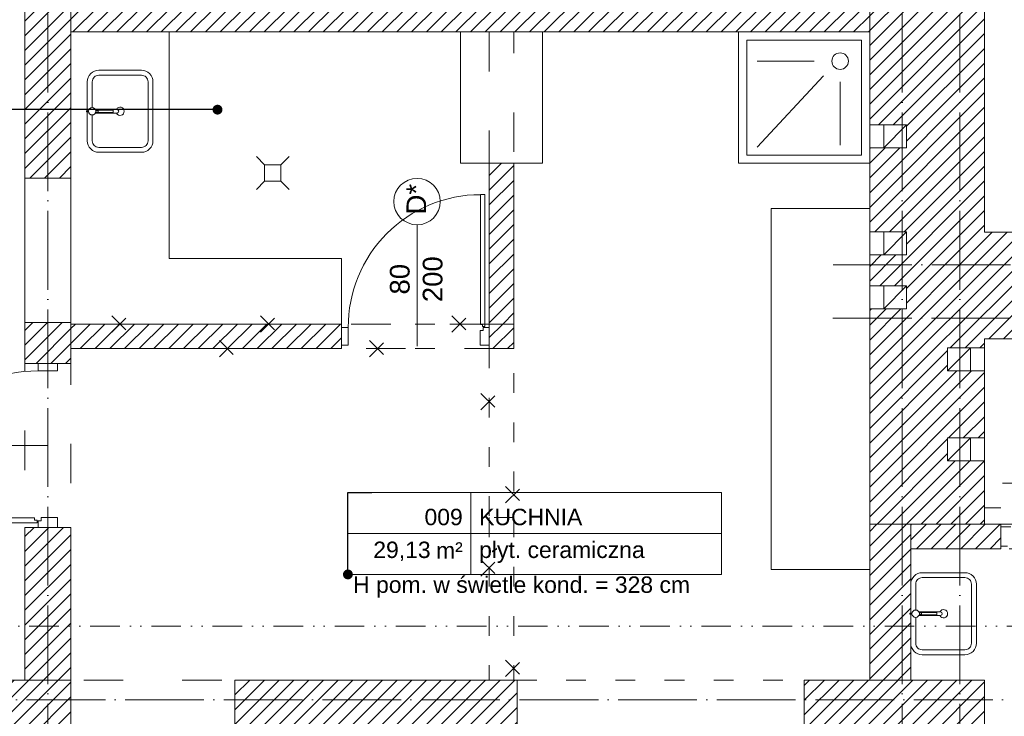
# Model space of a CAD drawing. Header units: millimetres. Extents: x 6506 to 39690, y 4581 to 25261.
# Tile 13 of 27: x 14772 to 15372, y 18342 to 18766. Entities that reach past the tile are written whole.
import ezdxf
from ezdxf import colors
from ezdxf.entities.mleader import LeaderData, LeaderLine
from ezdxf.enums import TextEntityAlignment as Align
from ezdxf.math import Vec2, Vec3

# ---------------------------------------------------------------- set-up
doc = ezdxf.new("R2010")
doc.units = ezdxf.units.MM
for name, pattern in [('1KS_2KP-50', [37.05, 12, 6, -6.35, 0, -6.35, 0, -6.35]), ('ACAD_ISO03W100', [30, 12, -18]), ('ACAD_ISO04W100', [30, 24, -3, 0, -3]), ('DASHED', [19.05, 12.7, -6.35]), ('KRESKOWA', [0.4, 0.24, -0.16])]:
    doc.linetypes.add(name, pattern=pattern)
doc.layers.get('0').update_dxf_attribs({"color": 251, "lineweight": 5})
for name, color, linetype, lineweight in [('A_DZIAŁOWA_PROJEKTOWANE', 251, 'Continuous', 5), ('A_HATCH', 251, 'Continuous', 5), ('A_HATCH_PROJEKTOWANE', 251, 'Continuous', 5), ('A_KONST_ISTNIEJĄCE', 251, 'Continuous', 5), ('A_LINIA PRZEKROJOWA', 251, '1KS_2KP-50', 5), ('A_OPISY', 251, 'Continuous', 5), ('A_OSIE KONSTRUKCYJNE', 251, 'ACAD_ISO04W100', 5), ('A_WIDOK', 251, 'Continuous', 5), ('A_WIDOK 2PLAN', 251, 'Continuous', 5), ('A_WIDOK-NAD', 251, 'DASHED', 5), ('A_WYPOSAŻENIE', 251, 'Continuous', 5)]:
    doc.layers.add(name, color=color, linetype=linetype, lineweight=lineweight)
doc.layers.add('A_NIEWIDOCZNE  POMOCNICZE', color=251, linetype='ACAD_ISO03W100', lineweight=5, plot=False)
doc.styles.add('ARIAL', font='arial.ttf')
doc.styles.get("Standard").update_dxf_attribs({"font": 'arial.ttf'})
pattern_1 = [(45, (-1713.23, 355.087), (-4.490128, 4.490128), [])]

# ---------------------------------------------------------------- blocks, each defined once
blk = doc.blocks.new('FOTEL-K')
at = {"linetype": 'KRESKOWA', "ltscale": 5, "transparency": 33554687}
for p, q in [((-1.701, 11.602), (-11.602, -1.701)), ((11.602, 1.701), (-1.701, 11.602)), ((0.579, -9.418), (-0.579, 9.418)), ((-3.773, 2.198), (-3.469, -2.735)), ((3.475, 2.644), (3.778, -2.29)), ((-2.395, 1.565), (-2.217, 1.576)), ((-2.334, 0.57), (-2.395, 1.565)), ((-2.217, 1.576), (-2.16, 0.649)), ((11.602, 1.701), (1.701, -11.602)), ((2.185, 1.847), (2.007, 1.836)), ((2.007, 1.836), (2.064, 0.908)), ((2.246, 0.852), (2.185, 1.847)), ((2.533, 0.749), (2.85, -4.401)), ((9.418, 0.579), (-9.418, -0.579)), ((-2.29, -4.717), (-2.606, 0.433)), ((2.923, 0.336), (2.56, 0.314)), ((2.938, 0.09), (2.575, 0.068)), ((-2.579, -0.002), (-2.988, -0.027)), ((-2.564, -0.248), (-2.973, -0.273)), ((1.701, -11.602), (-11.602, -1.701)), ((-1.931, -6.611), (-2.025, -5.088)), ((-1.76, -6.6), (-1.853, -5.077)), ((2.447, -4.856), (-1.834, -5.12)), ((2.555, -6.335), (2.461, -4.812)), ((2.726, -6.325), (2.633, -4.801))]:
    blk.add_line(p, q, dxfattribs=at)
for points in [[(-2.923, -3.195), (-3.009, -3.201, -0.414214), (-3.145, -3.08), (-3.499, 2.671, -0.414214), (-3.378, 2.808), (-3.292, 2.813, -0.414214), (-3.155, 2.693), (-2.802, -3.059, -0.414214)], [(3.332, -2.811), (3.246, -2.816, -0.414214), (3.109, -2.695), (2.756, 3.056, -0.414214), (2.877, 3.192), (2.963, 3.198, -0.414214), (3.099, 3.077), (3.453, -2.674, -0.414214)], [(3.416, -5.587), (3.339, -5.592, -0.414214), (3.248, -5.512), (3.156, -4.014, -0.414214), (3.237, -3.923), (3.314, -3.918, -0.414214), (3.405, -3.999), (3.497, -5.496, -0.414214)], [(-2.706, -5.964), (-2.629, -5.959, 0.414214), (-2.549, -5.868), (-2.641, -4.37, 0.414214), (-2.732, -4.29), (-2.809, -4.295, 0.414214), (-2.89, -4.386), (-2.798, -5.883, 0.414214)]]:
    blk.add_lwpolyline(points, format="xyb", close=True, dxfattribs=at)
for points in [[(-1.85, -7.934), (-1.931, -6.611), (-0.046, -6.495), (0.035, -7.818)], [(2.808, -7.648), (2.726, -6.325), (0.841, -6.441), (0.922, -7.764)]]:
    blk.add_lwpolyline(points, close=True, dxfattribs=at)
blk.add_circle((0, 0), 8.291, dxfattribs=at)
for centre, radius, start, end in [((0.309, -5.033), 6.195, 68.95944, 118.0744), ((0.331, -5.388), 6.195, 68.95944, 118.0744), ((2.421, -4.427), 0.43, 273.51692, 3.51692), ((-1.86, -4.69), 0.43, 183.51692, 273.51692)]:
    blk.add_arc(centre, radius, start, end, dxfattribs=at)
blk = doc.blocks.new('um1')
at = {"layer": 'A_WYPOSAŻENIE'}
for points in [[(-2506.53, 3366.08), (-2506.53, 3367.35), (-2506.01, 3367.35), (-2506.01, 3366.08)], [(-2506.77, 3361.66), (-2506.77, 3360.3), (-2505.77, 3360.3), (-2505.77, 3361.66)]]:
    blk.add_lwpolyline(points, dxfattribs=at)
at = {"layer": 'A_WYPOSAŻENIE', "ltscale": 0.5}
for points in [[(-2506.53, 3366.84), (-2524.27, 3366.84, 0.414214), (-2531.27, 3359.84), (-2531.27, 3333.84, 0.414214), (-2524.27, 3326.84), (-2488.27, 3326.84, 0.414214), (-2481.27, 3333.84), (-2481.27, 3359.84, 0.414214), (-2488.27, 3366.84), (-2506.01, 3366.84)], [(-2508.52, 3363.84), (-2524.27, 3363.84, 0.414214), (-2528.27, 3359.84), (-2528.27, 3333.84, 0.414214), (-2524.27, 3329.84), (-2488.27, 3329.84, 0.414214), (-2484.27, 3333.84), (-2484.27, 3359.84, 0.414214), (-2488.27, 3363.84), (-2504.02, 3363.84)]]:
    blk.add_lwpolyline(points, format="xyb", dxfattribs=at)
at = {"layer": 'A_WYPOSAŻENIE'}
blk.add_lwpolyline([(-2507.42, 3361.92), (-2507.42, 3348.69, 0.869565), (-2505.12, 3348.69), (-2505.12, 3361.92)], format="xyb", dxfattribs=at)
blk.add_lwpolyline([(-2507.02, 3360.3), (-2505.52, 3360.3), (-2505.52, 3350.99), (-2507.02, 3350.99)], close=True, dxfattribs=at)
blk.add_circle((-2506.27, 3363.85), 2.25, dxfattribs=at)
at = {"layer": 'A_WYPOSAŻENIE', "ltscale": 0.5}
blk.add_arc((-2506.27, 3346.84), 2.5, 117.38711, 62.61289, dxfattribs=at)
blk = doc.blocks.new('*U19')
at = {"lineweight": 5}
for p, q in [((-75, -25), (-75, 25)), ((-75, 25), (0, 25)), ((0, 0), (0, 25)), ((0, 25), (152.71, 25)), ((152.71, 25), (152.71, -25)), ((-75, -25), (0, -25)), ((152.71, -25), (0, -25))]:
    blk.add_line(p, q, dxfattribs=at)
at = {"lineweight": 5, "ltscale": 18.5}
for p, q in [((0, 25), (0, -25)), ((-75, 0), (152.71, 0))]:
    blk.add_line(p, q, dxfattribs=at)
at = {"lineweight": 5, "ltscale": 18.5, "insert": (-5, -10.38), "char_height": 10, "attachment_point": 6, "style": 'ARIAL'}
blk.add_mtext('\\A1;m²', dxfattribs=at)
at = {"lineweight": 5, "style": 'ARIAL'}
blk.add_attdef('1NR', text='', height=10, dxfattribs=at).set_placement((-5, 5), align=Align.RIGHT)
blk.add_attdef('2POM', (5, 5), '', height=10, dxfattribs=at)
blk.add_attdef('4PL2', text='', height=10, dxfattribs=at).set_placement((-24.57, -5), align=Align.TOP_RIGHT)
blk.add_attdef('3POS', text='', height=10, dxfattribs=at).set_placement((5, -5), align=Align.TOP_LEFT)
blk = doc.blocks.new('_Dot')
at = {"color": 0, "linetype": 'ByBlock', "lineweight": -2}
blk.add_line((-0.5, 0), (-1, 0), dxfattribs=at)
at = {"color": 0, "linetype": 'ByBlock', "const_width": 0.5}
blk.add_lwpolyline([(-0.25, 0, 1), (0.25, 0, 1)], format="xyb", close=True, dxfattribs=at)
blk = doc.blocks.new('OSI')
at = {"layer": 'A_OSIE KONSTRUKCYJNE', "ltscale": 2}
for p, q in [((17829.03, 22227.01), (17829.03, 19966.92)), ((18349.85, 22227.01), (18349.85, 19966.92)), ((18384.92, 22227.01), (18384.92, 19966.92)), ((18307.7, 20992.12), (19027.17, 20992.12)), ((18307.6, 20959.62), (19027.17, 20959.62)), ((16013.11, 20727.12), (19027.17, 20727.12))]:
    blk.add_line(p, q, dxfattribs=at)
blk = doc.blocks.new('ROZBIÓRKI_DOM')
at = {"layer": 'A_OPISY', "color": 22, "linetype": 'ACAD_ISO03W100', "true_color": 0xe22908}
for p, q in [((19100.19, 7989.89), (19110.19, 7979.89)), ((19100.19, 7979.89), (19110.19, 7989.89)), ((19190.86, 7989.89), (19200.86, 7979.89)), ((19190.86, 7979.89), (19200.86, 7989.89)), ((19307.52, 7989.89), (19317.52, 7979.89)), ((19307.52, 7979.89), (19317.52, 7989.89)), ((19165.72, 7974.89), (19175.72, 7964.89)), ((19165.72, 7964.89), (19175.72, 7974.89)), ((19257.23, 7974.89), (19267.23, 7964.89)), ((19257.23, 7964.89), (19267.23, 7974.89)), ((19325.15, 7942.59), (19335.15, 7932.59)), ((19325.15, 7932.59), (19335.15, 7942.59)), ((19835.15, 7887.89), (19632.15, 7887.89)), ((19340.15, 7885.83), (19350.15, 7875.83)), ((19340.15, 7875.83), (19350.15, 7885.83)), ((19762.15, 7872.89), (19632.15, 7872.89)), ((19345.15, 7866.89), (19330.15, 7866.89)), ((19330.15, 7866.89), (19330.15, 7767.89)), ((19345.15, 7866.89), (19345.15, 7767.89)), ((19325.15, 7841.2), (19335.15, 7831.2)), ((19325.15, 7831.2), (19335.15, 7841.2)), ((19340.15, 7779.98), (19350.15, 7769.98)), ((19340.15, 7769.98), (19350.15, 7779.98))]:
    blk.add_line(p, q, dxfattribs=at)
for points in [[(19075.15, 7984.89), (19345.15, 7984.89), (19345.15, 7866.89)], [(19075.15, 7969.89), (19330.15, 7969.89), (19330.15, 7866.89)]]:
    blk.add_lwpolyline(points, dxfattribs=at)
blk = doc.blocks.new('want')
at = {"layer": 'A_WIDOK'}
blk.add_line((30214.45, 14309.66), (30200.45, 14295.66), dxfattribs=at)
blk.add_lwpolyline([(30200.45, 14295.66), (30214.45, 14295.66), (30214.45, 14309.66), (30200.45, 14309.66)], close=True, dxfattribs=at)

msp = doc.modelspace()

# ---------------------------------------------------------------- hatches: boundary and pattern name
at = {"layer": 'A_HATCH'}
h = msp.add_hatch(dxfattribs=at)
h.set_pattern_fill('ANSI31', color=256, scale=2)
h.set_pattern_definition(pattern_1)
h.paths.add_polyline_path([(14201.26, 19300.66), (14129.26, 19300.66), (14129.26, 19244.66), (14201.26, 19244.66)])
h.paths.add_polyline_path([(14201.26, 19595.66), (14158.26, 19595.66), (14158.26, 19530.66), (14201.26, 19530.66)])
h.paths.add_polyline_path([(14158.26, 19595.66), (14129.26, 19595.66), (14129.26, 19530.66), (14158.26, 19530.66)])
h.paths.add_polyline_path([(14229.26, 19638.66), (14158.26, 19638.66), (14158.26, 19643.66), (13983.29, 19643.66), (13983.29, 19635.66), (13983.26, 19600.66), (14115.26, 19600.66), (14115.26, 19595.66), (14229.26, 19595.66)])
h.paths.add_polyline_path([(14510.26, 19638.66), (14466.26, 19638.66), (14466.26, 19630.66), (14466.26, 19595.66), (14510.26, 19595.66)])
h.paths.add_polyline_path([(13757.26, 19643.66), (13706.26, 19643.66), (13706.26, 19635.66), (13706.26, 19600.66), (13757.26, 19600.66)])
h.paths.add_polyline_path([(13480.26, 19643.66), (13293.26, 19643.66), (13293.26, 19527.66), (13301.26, 19527.66), (13336.26, 19527.66), (13336.26, 19600.66), (13480.26, 19600.66)])
h.paths.add_polyline_path([(13336.26, 19307.66), (13293.26, 19307.66), (13293.26, 19251.66), (13301.26, 19251.66), (13336.26, 19251.66)])
h.paths.add_polyline_path([(13336.26, 19019.66), (13293.26, 19019.66), (13293.26, 18419.66), (13336.26, 18419.66)])
h.paths.add_polyline_path([(13812.26, 18204.66), (13336.26, 18204.66), (13336.26, 18223.66), (13293.26, 18223.66), (13293.26, 18161.66), (13812.26, 18161.66), (13812.26, 18173.58)])
h.paths.add_polyline_path([(14014.26, 18204.66), (13990.26, 18204.66), (13971.26, 18204.66), (13942.26, 18204.66), (13942.26, 18161.66), (14014.26, 18161.66)])
h.paths.add_polyline_path([(14201.26, 18471.18), (14178.76, 18471.18), (14201.26, 18471.18), (14201.26, 19016.66), (14158.26, 19016.66), (14158.26, 18320.66), (14803.26, 18320.66), (14803.26, 18363.66), (14201.26, 18363.66)])
h.paths.add_polyline_path([(14114.26, 18402.66), (14136.76, 18402.66), (14114.26, 18402.66), (14114.26, 18356.66), (13971.26, 18356.66), (13971.26, 18313.66), (14156.26, 18313.66), (14156.26, 19016.66), (14129.26, 19016.66), (14129.26, 18725.66), (14114.26, 18725.66)])
h = msp.add_hatch(dxfattribs=at)
h.set_pattern_fill('ANSI31', color=256, scale=2)
h.set_pattern_definition(pattern_1)
h.paths.add_polyline_path([(15360.26, 18363.66), (15290.26, 18363.66), (15250.26, 18363.66), (15250.26, 18320.66), (15294.26, 18320.66), (15294.26, 18306.66), (15360.26, 18306.66)])
h.paths.add_polyline_path([(15075.26, 18363.66), (14903.26, 18363.66), (14903.26, 18320.66), (15075.26, 18320.66)])
h.paths.add_polyline_path([(14803.26, 18456.66), (14775.26, 18456.66), (14775.26, 18363.66), (14803.26, 18363.66)])
h.paths.add_polyline_path([(14803.26, 18581.66), (14775.26, 18581.66), (14775.26, 18556.66), (14803.26, 18556.66)])
h.paths.add_polyline_path([(14852.26, 19003.66), (14803.26, 19003.66), (14803.26, 18933.66), (14852.26, 18933.66)])
h.paths.add_polyline_path([(14852.26, 19121.66), (14818.26, 19121.66), (14818.26, 19153.66), (14811.36, 19153.66), (14775.26, 19153.66), (14775.26, 19093.66), (14803.26, 19093.66), (14852.26, 19093.66)])
h.paths.add_polyline_path([(15063.26, 19251.66), (15035.26, 19251.66), (15035.26, 19216.66), (15063.26, 19216.66)])
h.paths.add_polyline_path([(15063.26, 19428.66), (15063.26, 19471.66), (15010.26, 19471.66), (15010.26, 19464.23), (15010.26, 19428.66), (15035.26, 19428.66), (15035.26, 19355.66), (15063.26, 19355.66)])
h.paths.add_polyline_path([(14818.26, 19638.66), (14747.26, 19638.66), (14747.26, 19630.66), (14747.26, 19595.66), (14775.26, 19595.66), (14775.26, 19428.66), (14865.26, 19428.66), (14865.26, 19471.66), (14818.26, 19471.66)])
h.paths.add_polyline_path([(14818.26, 19428.66), (14775.26, 19428.66), (14775.26, 19280.66), (14818.26, 19280.66)])
h.paths.add_polyline_path([(15228.71, 19099.16), (15228.71, 19113.16), (15242.71, 19113.16), (15242.71, 19099.16)])
h.paths.add_polyline_path([(15269.06, 19121.66), (15269.06, 19099.16), (15255.06, 19099.16), (15255.06, 19121.66), (15063.26, 19121.66), (15063.26, 19126.66), (15035.26, 19126.66), (15035.26, 19121.66), (15035.26, 19093.66), (15290.26, 19093.66), (15290.26, 19121.66)])
h.paths.add_polyline_path([(14775.26, 18991.15), (14797.76, 18991.15), (14797.76, 18977.15), (14775.26, 18977.15), (14775.26, 18669.66), (14803.26, 18669.66), (14803.26, 19093.66), (14775.26, 19093.66)])
h = msp.add_hatch(dxfattribs=at)
h.set_pattern_fill('ANSI31', color=256, scale=2)
h.set_pattern_definition(pattern_1)
h.paths.add_polyline_path([(15764.26, 19638.66), (15681.26, 19638.66), (15681.26, 19625.66), (15681.26, 19595.66), (15721.26, 19595.66), (15721.26, 19288.66), (15764.26, 19288.66)])
h.paths.add_polyline_path([(15764.26, 19133.66), (15756.26, 19133.66), (15721.26, 19133.66), (15721.26, 19015.66), (15764.26, 19015.66)])
h.paths.add_polyline_path([(15764.26, 18860.66), (15721.26, 18860.66), (15721.26, 18636.66), (15691.26, 18636.66), (15691.26, 18571.66), (15721.26, 18571.66), (15721.26, 18209.66), (15360.26, 18209.66), (15336.26, 18209.66), (15294.26, 18209.66), (15294.26, 18166.66), (15764.26, 18166.66)])
h.paths.add_polyline_path([(15331.26, 19638.66), (15224.26, 19638.66), (15224.26, 19597.66), (15255.26, 19597.66), (15255.26, 19471.66), (15298.26, 19471.66), (15298.26, 19595.66), (15331.26, 19595.66)])
h.paths.add_polyline_path([(15290.26, 18636.81), (15312.76, 18636.81), (15312.76, 18622.81), (15290.26, 18622.81), (15290.26, 18603.91), (15312.76, 18603.91), (15312.76, 18589.91), (15290.26, 18589.91), (15290.26, 18458.66), (15360.26, 18458.66), (15360.26, 18497.22), (15337.76, 18497.22), (15337.76, 18511.22), (15360.26, 18511.22), (15360.26, 18552.14), (15337.76, 18552.14), (15337.76, 18566.14), (15360.26, 18566.14), (15360.26, 18571.66), (15485.26, 18571.66), (15485.26, 18636.66), (15360.26, 18636.66), (15360.26, 19428.66), (15360.26, 19471.66), (15255.26, 19471.66), (15209.26, 19471.66), (15209.26, 19428.66), (15290.26, 19428.66), (15290.26, 18702.03), (15312.76, 18702.03), (15312.76, 18688.03), (15290.26, 18688.03)])
h = msp.add_hatch(dxfattribs=at)
h.set_pattern_fill('ANSI31', color=256, scale=2)
h.set_pattern_definition(pattern_1)
h.paths.add_polyline_path([(14968.26, 18580.66), (14803.26, 18580.66), (14803.26, 18565.66), (14968.26, 18565.66)])
h.paths.add_polyline_path([(15073.26, 18580.66), (15058.26, 18580.66), (15058.26, 18565.66), (15073.26, 18565.66)])
at = {"layer": 'A_HATCH_PROJEKTOWANE', "ltscale": 2}
h = msp.add_hatch(dxfattribs=at)
h.set_pattern_fill('ANSI31', color=256, scale=2)
h.set_pattern_definition(pattern_1)
h.paths.add_polyline_path([(15073.26, 18678.66), (15058.26, 18678.66), (15058.26, 18580.66), (15073.26, 18580.66)])
h.paths.add_polyline_path([(15290.26, 18773.66), (14803.26, 18773.66), (14803.26, 18758.66), (15290.26, 18758.66)])
h.paths.add_polyline_path([(15115.26, 18933.66), (15180.26, 18933.66), (15180.26, 18948.66), (15088.12, 18948.66), (15088.12, 18983.66), (15073.12, 18983.66), (15073.12, 18948.66), (14982.26, 18948.66), (14982.26, 18933.66), (15068.12, 18933.66), (15100.26, 18933.66), (15100.26, 18773.66), (15115.26, 18773.66)])
h.paths.add_polyline_path([(14882.26, 18948.66), (14852.26, 18948.66), (14852.26, 18933.66), (14882.26, 18933.66)])
h.paths.add_polyline_path([(15088.12, 19093.66), (15073.12, 19093.66), (15073.12, 19083.66), (15088.12, 19083.66)])
h.paths.add_polyline_path([(15290.26, 18948.66), (15280.26, 18948.66), (15280.26, 18933.66), (15290.26, 18933.66)])
h = msp.add_hatch(dxfattribs=at)
h.set_pattern_fill('ANSI31', color=256, scale=2)
h.set_pattern_definition([(45, (-1758.23, 355.087), (-4.490128, 4.490128), [])])
h.paths.add_polyline_path([(15315.26, 18363.66), (15315.26, 18458.66), (15290.26, 18458.66), (15290.26, 18363.66)])
h = msp.add_hatch(dxfattribs=at)
h.set_pattern_fill('ANSI31', color=256, scale=2)
h.set_pattern_definition([(45, (-3039.768, -2375.465), (-4.490128, 4.490128), [])])
h.paths.add_polyline_path([(15370.26, 18443.66), (15370.26, 18458.66), (15315.26, 18458.66), (15315.26, 18443.66)])

# ---------------------------------------------------------------- linework, layer by layer
for p, q in [((15052.89, 18576.74), (15054.68, 18576.74)), ((15054.31, 18580.43), (15052.92, 18580.43)), ((15054.31, 18579.04), (15054.31, 18580.43)), ((15054.68, 18576.74), (15054.68, 18578.52)), ((14781.18, 18461.05), (14781.18, 18462.6)), ((14782.72, 18461.05), (14781.18, 18461.05)), ((14785.29, 18462.62), (14785.29, 18460.63)), ((14785.29, 18460.63), (14783.3, 18460.63))]:
    msp.add_line(p, q)
for points in [[(15055.7, 18579.04), (15055.7, 18659.51), (15052.92, 18659.51), (15052.92, 18580.43)], [(14968.26, 18567.8), (14968.26, 18578.52), (14972.43, 18578.52), (14972.43, 18567.8), (14968.26, 18567.8)], [(15054.68, 18578.52), (15058.26, 18578.52), (15058.26, 18567.8), (15052.89, 18567.8)], [(15052.89, 18576.74), (15052.89, 18567.8)], [(15054.31, 18579.04), (15055.7, 18579.04)], [(14795.22, 18556.66), (14783.3, 18556.66), (14783.3, 18552.02), (14795.22, 18552.02), (14795.22, 18556.66)], [(14782.72, 18459.51), (14693.32, 18459.51), (14693.32, 18462.6), (14781.18, 18462.6)], [(14782.72, 18461.05), (14782.72, 18459.51)], [(14783.3, 18460.63), (14783.3, 18456.66), (14795.22, 18456.66), (14795.22, 18462.62)], [(14785.29, 18462.62), (14795.22, 18462.62)], [(15374.23, 18445.2), (15370.26, 18445.2), (15370.26, 18457.12), (15376.22, 18457.12)]]:
    msp.add_lwpolyline(points)
for centre, radius, start, end in [((15052.91, 18579.02), 80.48, 89.99889, 180.35485), ((14782.74, 18462.6), 89.43, 89.64515, 180.00111)]:
    msp.add_arc(centre, radius, start, end)
at = {"layer": 'A_DZIAŁOWA_PROJEKTOWANE', "ltscale": 2}
for p, q in [((14803.26, 18773.66), (14803.26, 18758.66)), ((15290.26, 18773.66), (15290.26, 18758.66)), ((14803.26, 18758.66), (15290.26, 18758.66)), ((15058.26, 18580.66), (15058.26, 18678.66)), ((15058.26, 18678.66), (15073.26, 18678.66)), ((15073.26, 18580.66), (15073.26, 18678.66)), ((15360.26, 18458.66), (15370.26, 18458.66)), ((15370.26, 18458.66), (15370.26, 18443.66)), ((15315.26, 18443.66), (15370.26, 18443.66))]:
    msp.add_line(p, q, dxfattribs=at)
msp.add_lwpolyline([(15290.26, 18458.66), (15315.26, 18458.66), (15315.26, 18363.66), (15290.26, 18363.66)], close=True, dxfattribs=at)
at = {"layer": 'A_KONST_ISTNIEJĄCE', "ltscale": 2}
for p, q in [((15290.26, 19428.66), (15290.26, 18458.66)), ((15360.26, 19428.66), (15360.26, 18636.66)), ((14775.26, 19153.66), (14775.26, 18669.66)), ((14803.26, 19093.66), (14803.26, 18669.66)), ((14803.26, 18669.66), (14775.26, 18669.66)), ((15485.26, 18636.66), (15360.26, 18636.66)), ((14803.26, 18581.66), (14775.26, 18581.66)), ((14775.26, 18581.66), (14775.26, 18556.66)), ((14803.26, 18581.66), (14803.26, 18556.66)), ((14968.26, 18580.66), (14968.26, 18565.66)), ((15058.26, 18580.66), (15058.26, 18565.66)), ((15360.26, 18571.66), (15360.26, 18458.66)), ((15485.26, 18571.66), (15360.26, 18571.66)), ((14803.26, 18556.66), (14775.26, 18556.66)), ((14803.26, 18456.66), (14775.26, 18456.66)), ((14775.26, 18456.66), (14775.26, 18363.66)), ((14803.26, 18456.66), (14803.26, 18363.66)), ((15360.26, 18458.66), (15290.26, 18458.66)), ((14201.26, 18363.66), (14803.26, 18363.66)), ((14803.26, 18320.66), (14803.26, 18363.66)), ((14903.26, 18320.66), (14903.26, 18363.66)), ((14903.26, 18363.66), (15075.26, 18363.66)), ((15075.26, 18363.66), (15075.26, 18320.66)), ((15250.26, 18363.66), (15250.26, 18320.66)), ((15250.26, 18363.66), (15290.26, 18363.66)), ((15290.26, 18363.66), (15360.26, 18363.66)), ((15360.26, 18363.66), (15360.26, 18306.66))]:
    msp.add_line(p, q, dxfattribs=at)
for points in [[(14803.26, 18580.66), (14968.26, 18580.66)], [(15058.26, 18580.66), (15073.26, 18580.66), (15073.26, 18565.66)], [(14803.26, 18565.66), (14968.26, 18565.66)], [(15058.26, 18565.66), (15073.26, 18565.66)]]:
    msp.add_lwpolyline(points, dxfattribs=at)
at = {"layer": 'A_LINIA PRZEKROJOWA'}
msp.add_line((15950.64, 18396.4), (13006.64, 18396.4), dxfattribs=at)
at = {"layer": 'A_NIEWIDOCZNE  POMOCNICZE', "ltscale": 2}
for points in [[(14201.26, 19595.66), (14775.26, 19595.66), (14775.26, 18363.66), (14201.26, 18363.66)], [(15058.26, 18580.66), (14803.26, 18580.66), (14803.26, 18758.66), (15058.26, 18758.66)], [(15470.26, 18571.66), (15360.26, 18571.66), (15360.26, 18458.66), (15470.26, 18458.66)]]:
    msp.add_lwpolyline(points, close=True, dxfattribs=at)
for points in [[(15298.26, 19595.66), (15721.26, 19595.66), (15721.26, 18636.66), (15691.26, 18636.66), (15691.26, 18571.66), (15721.26, 18571.66), (15721.26, 18209.66), (15485.26, 18209.66), (15485.26, 18636.66), (15360.26, 18636.66), (15360.26, 19471.66), (15298.26, 19471.66), (15298.26, 19595.66)], [(15073.26, 18565.66), (15073.26, 18758.66), (15290.26, 18758.66), (15290.26, 18363.66), (15250.26, 18363.66), (15250.26, 18320.66), (15294.26, 18320.66), (15294.26, 17929.66), (14927.26, 17929.66), (14927.26, 18320.66), (15075.26, 18320.66), (15075.26, 18363.66), (14803.26, 18363.66), (14803.26, 18565.66), (15073.26, 18565.66)], [(15315.26, 18443.66), (15470.26, 18443.66), (15470.26, 18209.66), (15360.26, 18209.66), (15360.26, 18363.66), (15315.26, 18363.66), (15315.26, 18443.66)]]:
    msp.add_lwpolyline(points, dxfattribs=at)
at = {"layer": 'A_OPISY', "transparency": 33554559}
for p, q in [((15014.33, 18641.12), (15014.33, 18567.15)), ((14789.32, 18506.64), (14715.35, 18506.64))]:
    msp.add_line(p, q, dxfattribs=at)
msp.add_circle((15014.33, 18655.27), 14.15, dxfattribs=at)
at = {"layer": 'A_WIDOK', "transparency": 33554559}
for p, q in [((15298.76, 18702.03), (15290.26, 18702.03)), ((15298.76, 18688.03), (15290.26, 18688.03)), ((15298.76, 18636.81), (15290.26, 18636.81)), ((15298.76, 18622.81), (15290.26, 18622.81)), ((15298.76, 18603.91), (15290.26, 18603.91)), ((15298.76, 18589.91), (15290.26, 18589.91)), ((15351.76, 18566.14), (15360.26, 18566.14)), ((15351.76, 18552.14), (15360.26, 18552.14)), ((15351.76, 18511.22), (15360.26, 18511.22)), ((15351.76, 18497.22), (15360.26, 18497.22))]:
    msp.add_line(p, q, dxfattribs=at)
at = {"layer": 'A_WIDOK', "ltscale": 2}
for p, q in [((14775.26, 18669.66), (14775.26, 18581.66)), ((14803.26, 18669.66), (14803.26, 18581.66))]:
    msp.add_line(p, q, dxfattribs=at)
at = {"layer": 'A_WIDOK-NAD', "linetype": 'ACAD_ISO03W100'}
msp.add_line((15075.26, 18363.66), (15250.26, 18363.66), dxfattribs=at)
at = {"layer": 'A_WYPOSAŻENIE'}
for p, q in [((14863.26, 18620.66), (14863.26, 18758.66)), ((15256.37, 18740.9), (15221.58, 18740.9)), ((15262.09, 18731.84), (15221.68, 18688.45)), ((15272.22, 18728.34), (15272.22, 18689.67)), ((14921.38, 18677.72), (14916.38, 18682.72)), ((14931.38, 18677.72), (14936.38, 18682.72)), ((14921.38, 18667.72), (14916.38, 18662.72)), ((14931.38, 18667.72), (14936.38, 18662.72)), ((14968.26, 18620.66), (14863.26, 18620.66)), ((14968.26, 18580.66), (14968.26, 18620.66))]:
    msp.add_line(p, q, dxfattribs=at)
for points in [[(15040.76, 18678.66), (15090.76, 18678.66), (15090.76, 18758.66), (15040.76, 18758.66)], [(15290.26, 18678.66), (15210.26, 18678.66), (15210.26, 18758.66), (15290.26, 18758.66)], [(15285.26, 18683.66), (15215.26, 18683.66), (15215.26, 18753.66), (15285.26, 18753.66)], [(14921.38, 18667.72), (14931.38, 18667.72), (14931.38, 18677.72), (14921.38, 18677.72)], [(15230.26, 18431.03), (15290.26, 18431.03), (15290.26, 18651.03), (15230.26, 18651.03)]]:
    msp.add_lwpolyline(points, close=True, dxfattribs=at)
msp.add_circle((15272.23, 18740.9), 5.03, dxfattribs=at)

# ---------------------------------------------------------------- block references
at = {"layer": 'A_KONST_ISTNIEJĄCE', "transparency": 33554687, "rotation": 180}
for p in [(45513.21, 32997.69), (45513.21, 32932.47), (45513.21, 32899.57)]:
    msp.add_blockref('want', p, dxfattribs=at)
at = {"layer": 'A_KONST_ISTNIEJĄCE', "transparency": 33554687}
for p in [(-14862.69, 4256.48), (-14862.69, 4201.56)]:
    msp.add_blockref('want', p, dxfattribs=at)
at = {"layer": 'A_OPISY'}
msp.add_blockref('*U19', (15047.18, 18453.02), dxfattribs=at).add_auto_attribs({'1NR': '009', '2POM': 'KUCHNIA', '3POS': 'płyt. ceramiczna', '4PL2': '29,13'})
at = {"layer": 'A_OSIE KONSTRUKCYJNE'}
msp.add_blockref('OSI', (-3039.77, -2375.46), dxfattribs=at)
at = {"layer": 'A_WIDOK'}
msp.add_blockref('ROZBIÓRKI_DOM', (-4271.9, 10595.77), dxfattribs=at)
at = {"layer": 'A_WIDOK 2PLAN', "xscale": 9.04563411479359, "yscale": 9.04563411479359, "zscale": 9.04563411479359, "rotation": 306.6570343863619}
msp.add_blockref('FOTEL-K', (14960.44, 18854.72), dxfattribs=at)
at = {"layer": 'A_WYPOSAŻENIE', "xscale": -1, "rotation": 90}
for p in [(18180.18, 16204.05), (18682.1, 15897.81)]:
    msp.add_blockref('um1', p, dxfattribs=at)

# ---------------------------------------------------------------- texts
at = {"layer": 'A_OPISY', "transparency": 33554559, "char_height": 12, "attachment_point": 5, "rotation": 90}
for s, insert in [('D*', (15013.88, 18656.77)), ('80\\P200', (15013.88, 18607.96))]:
    msp.add_mtext_dynamic_manual_height_columns(s, width=44.3905, gutter_width=12.5, heights=[0], dxfattribs=dict(at, insert=insert))
at = {"layer": 'A_OPISY', "insert": (14975.37, 18426.77), "char_height": 10, "attachment_point": 1}
msp.add_mtext_dynamic_manual_height_columns('H pom. w świetle kond. = 328 cm', width=254.3544, gutter_width=0, heights=[12.82], dxfattribs=at)

# ---------------------------------------------------------------- leaders
at = {"layer": 'A_OPISY'}
ml = msp.add_multileader_mtext('Standard', dxfattribs=at)
ml.set_content('', color=256)
ml.set_leader_properties()
ml.set_arrow_properties(name='DOT')
ml.build(insert=Vec2(0, 0))
ml.multileader.update_dxf_attribs({"arrow_head_size": 6})
ctx = ml.context
ctx.base_point, ctx.arrow_head_size, ctx.plane_origin = Vec3(14544.36, 18711.32), 6, Vec3(14327.83, 19179.03)
ctx.text_align_type = 2
notes = []
notes.append((ctx, [(1, (1, 1, 0), (14562.89, 18711.32), (-1, 0), 14.52, [(0, [(14892.7, 18711.32)], 0, [])])]))
ctx.mtext.insert, ctx.mtext.alignment, ctx.mtext.flow_direction = Vec3(14546.36, 18713.32), 3, 5
ml = msp.add_multileader_mtext('Standard', dxfattribs=at)
ml.set_content('', color=256)
ml.set_leader_properties()
ml.set_arrow_properties(name='DOT')
ml.build(insert=Vec2(0, 0))
ml.multileader.update_dxf_attribs({"arrow_head_size": 6})
ctx = ml.context
ctx.base_point, ctx.arrow_head_size, ctx.plane_origin = Vec3(14986.7, 18478.02), 6, Vec3(14770.16, 18945.73)
notes.append((ctx, [(0, (1, 1, 0), (14972.18, 18478.02), (1, 0), 14.52, [(0, [(14972.18, 18428.02)], 0, [])])]))
ctx.mtext.insert, ctx.mtext.flow_direction = Vec3(14988.7, 18480.02), 5
for ctx, leaders in notes:
    for number, flags, end, landing, length, lines in leaders:
        leader = LeaderData()
        leader.index, (leader.has_last_leader_line, leader.has_dogleg_vector, leader.attachment_direction) = number, flags
        leader.last_leader_point, leader.dogleg_vector, leader.dogleg_length = Vec3(end), Vec3(landing), length
        for number, points, colour, breaks in lines:
            line = LeaderLine()
            line.index, line.vertices, line.color, line.breaks = number, Vec3.list(points), colors.encode_raw_color(colour), breaks
            leader.lines.append(line)
        ctx.leaders.append(leader)

doc.saveas('drawing.dxf')
